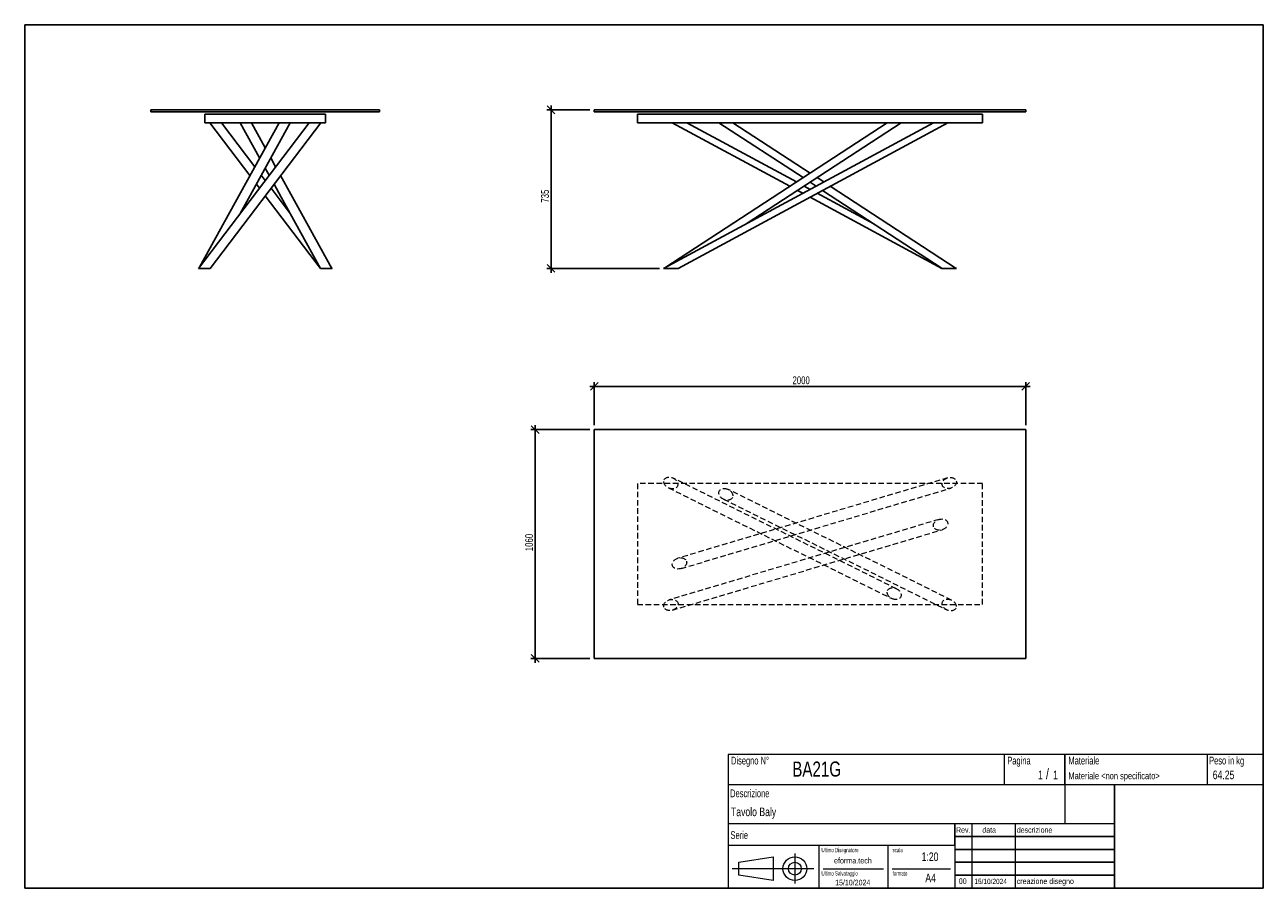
# Model space of a CAD drawing. Header units: millimetres. Extents: x 5 to 292, y 5 to 205.
import ezdxf

# ---------------------------------------------------------------- set-up
doc = ezdxf.new("R2010")
doc.units = ezdxf.units.MM
doc.linetypes.add('HIDDEN', pattern=[1.905, 1.27, -0.635])
doc.layers.add('FORMAT', color=7, linetype='Continuous')
doc.styles.add('SLDTEXTSTYLE0', font='TXT', dxfattribs={"width": 0.605})
doc.styles.add('SLDTEXTSTYLE1', font='TXT', dxfattribs={"width": 0.75})
doc.dimstyles.new('SLDDIMSTYLE0', dxfattribs={"dimtxt": 1.8, "dimasz": 1.8, "dimexe": 0, "dimexo": 0.0625, "dimgap": 0.45, "dimtad": 1, "dimlfac": 20, "dimrnd": 1e-09, "dimzin": 12, "dimdsep": 46, "dimtxsty": 'SLDTEXTSTYLE1', "dimblk1": 'OBLIQUE', "dimblk2": 'OBLIQUE', "dimsah": 1, "dimcen": 0.09, "dimadec": 0, "dimazin": 3, "dimtfac": 1, "dimtmove": 0, "dimatfit": 0, "dimldrblk": 'OBLIQUE', "dimfxl": 0, "dimfrac": 2, "dimtolj": 1, "dimtzin": 12, "dimarcsym": 0})

# ---------------------------------------------------------------- blocks, each defined once
blk = doc.blocks.new('_Oblique')
at = {"color": 0, "linetype": 'ByBlock', "lineweight": -2}
blk.add_line((-0.5, -0.5), (0.5, 0.5), dxfattribs=at)
blk = doc.blocks.new('_D')
at = {"layer": 'FORMAT', "color": 7}
for p, q in [((135.97, 185.31), (125.97, 185.31)), ((126.97, 185.31), (126.97, 186.31)), ((126.97, 148.56), (126.97, 185.31)), ((152.06, 148.56), (125.97, 148.56)), ((126.97, 148.56), (126.97, 147.56))]:
    blk.add_line(p, q, dxfattribs=at)
at = {"layer": 'FORMAT', "color": 7, "xscale": 1.8, "yscale": 1.8}
for p, rotation in [((126.97, 185.31), 270.0000000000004), ((126.97, 148.56), 90.0000000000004)]:
    blk.add_blockref('_Oblique', p, dxfattribs=dict(at, rotation=rotation))
at = {"layer": 'FORMAT', "color": 7, "insert": (124.65, 163.8), "char_height": 1.8, "attachment_point": 1, "rotation": 90, "style": 'SLDTEXTSTYLE1'}
blk.add_mtext('735', dxfattribs=at)
blk = doc.blocks.new('_D_1')
at = {"layer": 'FORMAT', "color": 7}
for p, q in [((136.97, 121.23), (135.97, 121.23)), ((136.97, 112.23), (136.97, 122.23)), ((236.97, 121.23), (136.97, 121.23)), ((236.97, 112.23), (236.97, 122.23)), ((236.97, 121.23), (237.97, 121.23))]:
    blk.add_line(p, q, dxfattribs=at)
at = {"layer": 'FORMAT', "color": 7, "xscale": 1.8, "yscale": 1.8}
blk.add_blockref('_Oblique', (136.97, 121.23, 17.25), dxfattribs=at)
at = {"layer": 'FORMAT', "color": 7, "xscale": 1.8, "yscale": 1.8, "rotation": 180.0000000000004}
blk.add_blockref('_Oblique', (236.97, 121.23, 17.25), dxfattribs=at)
at = {"layer": 'FORMAT', "color": 7, "insert": (182.91, 123.55), "char_height": 1.8, "attachment_point": 1, "style": 'SLDTEXTSTYLE1'}
blk.add_mtext('2000', dxfattribs=at)
blk = doc.blocks.new('_D_2')
at = {"layer": 'FORMAT', "color": 7}
for p, q in [((123.29, 111.23), (123.29, 112.23)), ((135.97, 111.23), (122.29, 111.23)), ((123.29, 111.23), (123.29, 58.23)), ((135.97, 58.23), (122.29, 58.23)), ((123.29, 58.23), (123.29, 57.23))]:
    blk.add_line(p, q, dxfattribs=at)
at = {"layer": 'FORMAT', "color": 7, "xscale": 1.8, "yscale": 1.8}
for p, rotation in [((123.29, 111.23, 17.25), 270.0000000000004), ((123.29, 58.23, 17.25), 90.0000000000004)]:
    blk.add_blockref('_Oblique', p, dxfattribs=dict(at, rotation=rotation))
at = {"layer": 'FORMAT', "color": 7, "insert": (120.97, 83.07), "char_height": 1.8, "attachment_point": 1, "rotation": 90, "style": 'SLDTEXTSTYLE1'}
blk.add_mtext('1060', dxfattribs=at)

msp = doc.modelspace()

# ---------------------------------------------------------------- linework, layer by layer
at = {"color": 7, "linetype": 'Continuous', "lineweight": 25}
for p, q in [((34.22206, 185.31232), (34.22206, 184.81232)), ((34.22206, 185.31232), (87.22206, 185.31232)), ((34.22206, 184.81232), (87.22206, 184.81232)), ((46.72206, 182.31232), (46.72206, 184.31232)), ((46.72206, 184.31232), (74.72206, 184.31232)), ((74.72206, 182.31232), (74.72206, 184.31232)), ((87.22206, 185.31232), (87.22206, 184.81232)), ((136.97316, 185.31232), (136.97316, 184.81232)), ((136.97316, 185.31232), (236.97316, 185.31232)), ((136.97316, 184.81232), (236.97316, 184.81232)), ((146.97316, 182.31232), (146.97316, 184.31232)), ((146.97316, 184.31232), (226.97316, 184.31232)), ((226.97316, 182.31232), (226.97316, 184.31232)), ((236.97316, 185.31232), (236.97316, 184.81232)), ((70.87156, 182.31232), (45.24656, 148.56232)), ((46.72206, 182.31232), (74.72206, 182.31232)), ((47.87156, 182.31232), (57.17065, 170.06475)), ((47.94756, 148.56232), (73.57256, 182.31232)), ((58.30751, 172.12483), (50.57256, 182.31232)), ((54.9295, 182.31232), (59.42949, 174.15796)), ((60.72206, 176.50019), (57.51462, 182.31232)), ((146.97316, 182.31232), (226.97316, 182.31232)), ((215.55714, 182.31232), (153.05714, 148.56232)), ((204.85366, 182.31232), (153.32759, 148.70837)), ((155.05714, 182.31232), (182.29812, 167.60219)), ((156.38917, 148.56232), (218.88917, 182.31232)), ((183.80738, 168.58649), (158.38917, 182.31232)), ((165.85366, 182.31232), (185.35366, 169.59493)), ((186.97316, 170.65113), (169.09265, 182.31232)), ((172.15898, 158.87731), (208.09265, 182.31232)), ((63.13661, 172.12483), (62.01462, 174.15796)), ((60.72206, 168.94469), (59.80455, 170.15312)), ((60.72206, 171.81573), (61.63957, 170.15312)), ((190.13893, 168.58649), (188.59265, 169.59493)), ((58.66769, 168.09304), (59.37156, 167.16598)), ((66.52205, 161.30567), (62.07256, 167.16598)), ((184.07, 166.64538), (185.30714, 165.97732)), ((186.97316, 166.87697), (185.57926, 167.62967)), ((186.97316, 168.53874), (188.36705, 167.62967)), ((189.87631, 166.64538), (217.60366, 148.56232)), ((220.84265, 148.56232), (191.64819, 167.60219)), ((60.72206, 165.38728), (73.49656, 148.56232)), ((186.97316, 165.07767), (217.55714, 148.56232)), ((201.78734, 158.87731), (188.63917, 165.97732)), ((45.24655, 148.56232), (45.84269, 148.56232)), ((45.84269, 148.56232), (47.94758, 148.56232)), ((73.49659, 148.56232), (73.55456, 148.56232)), ((75.33256, 148.56232), (73.55448, 148.56232)), ((75.33256, 148.56232), (76.13963, 148.56232)), ((76.19756, 148.56232), (75.98548, 148.84165)), ((76.13963, 148.56232), (76.19757, 148.56232)), ((153.05713, 148.56232), (153.09396, 148.56232)), ((153.09396, 148.56232), (156.38955, 148.56232)), ((217.55721, 148.56232), (217.60372, 148.56232)), ((220.74661, 148.56232), (217.60196, 148.56232)), ((220.88917, 148.56232), (220.61872, 148.70837)), ((220.74661, 148.56232), (220.84272, 148.56232)), ((220.84272, 148.56232), (220.89093, 148.56232)), ((136.97316, 111.23256), (136.97316, 58.23256)), ((236.97316, 111.23256), (136.97316, 111.23256)), ((236.97316, 58.23256), (236.97316, 111.23256)), ((136.97316, 58.23256), (236.97316, 58.23256))]:
    msp.add_line(p, q, dxfattribs=at)
at = {"color": 7, "linetype": 'HIDDEN', "lineweight": 18}
for p, q in [((226.97316, 98.73256), (146.97316, 98.73256)), ((146.97316, 98.73256), (146.97316, 70.73256)), ((154.16847, 97.73737), (205.91847, 72.11237)), ((207.02784, 74.35275), (155.27784, 99.97775)), ((218.86617, 100.0555), (156.36617, 81.4305)), ((157.08014, 79.03462), (219.58014, 97.65962)), ((226.97316, 70.73256), (226.97316, 98.73256)), ((166.91847, 95.11237), (218.66847, 69.48737)), ((219.77784, 71.72775), (168.02784, 97.35275)), ((216.86617, 90.4305), (154.36617, 71.8055)), ((155.08014, 69.40962), (217.58014, 88.03462)), ((146.97316, 70.73256), (226.97316, 70.73256))]:
    msp.add_line(p, q, dxfattribs=at)
at = {"color": 7, "linetype": 'Continuous', "lineweight": 25, "flags": 128}
for points in [[(63.9295, 182.31232), (54.98896, 166.11137), (45.45864, 148.84165)], [(54.92206, 161.30567), (56.83015, 164.76328), (66.51462, 182.31232)], [(76.13962, 148.56232), (66.63608, 165.78352), (64.27347, 170.06475)], [(62.77643, 168.09304), (64.43304, 165.09113), (73.5545, 148.56232)]]:
    msp.add_lwpolyline(points, dxfattribs=at)
at = {"color": 7, "linetype": 'HIDDEN', "lineweight": 18}
for centre, major_axis in [((154.72316, 98.85756), (-1.52346, 0.75437)), ((167.47316, 96.23256), (1.52346, -0.75437)), ((219.22316, 98.85756), (1.6292, 0.4855)), ((217.22316, 89.23256), (-1.6292, -0.4855)), ((156.72316, 80.23256), (1.6292, 0.4855)), ((206.47316, 73.23256), (-1.52346, 0.75437)), ((154.72316, 70.60756), (-1.6292, -0.4855)), ((219.22316, 70.60756), (1.52346, -0.75437))]:
    msp.add_ellipse(centre, major_axis=major_axis, ratio=0.735294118, dxfattribs=at)
at = {"layer": 'FORMAT', "color": 251, "true_color": 0x484848}
for p, q in [((5, 205), (292, 205)), ((5, 205), (5, 5)), ((292, 205), (292, 5)), ((5, 5), (292, 5))]:
    msp.add_line(p, q, dxfattribs=at)
at = {"layer": 'FORMAT', "color": 251, "lineweight": 18, "true_color": 0x484848}
for p, q in [((292, 36), (168, 36)), ((168, 36), (168, 5)), ((232, 36), (232, 29)), ((279, 36), (279, 29)), ((168, 29), (292, 29)), ((168, 20), (246, 20)), ((224.5, 20), (224.5, 5)), ((234.5, 20), (234.5, 5)), ((246, 20), (257.5, 20)), ((168, 15), (220.5, 15)), ((189, 15), (189, 5)), ((205, 15), (205, 5)), ((220.5, 15), (220.5, 5)), ((170.45232, 11.02842), (178.45232, 12.27842)), ((178.45232, 12.27842), (178.45232, 6.77842)), ((183.46023, 13.04077), (183.46023, 6.06051)), ((187.88291, 9.52842), (168.89345, 9.52842)), ((170.45232, 8.02842), (170.45232, 11.02842)), ((190, 9.5), (204, 9.5)), ((206, 9.5), (219.5, 9.5)), ((178.45232, 6.77842), (170.45232, 8.02842))]:
    msp.add_line(p, q, dxfattribs=at)
at = {"layer": 'FORMAT', "color": 7}
for p, q in [((246, 29), (246, 36)), ((257.5, 20), (257.5, 29)), ((220.5, 15), (220.5, 20)), ((257.5, 5), (257.5, 20)), ((220.5, 17), (257.5, 17)), ((220.5, 14), (257.5, 14)), ((220.5, 11), (257.5, 11)), ((220.5, 8), (257.5, 8)), ((220.5, 5), (257.5, 5))]:
    msp.add_line(p, q, dxfattribs=at)
at = {"layer": 'FORMAT', "color": 7, "lineweight": 18}
msp.add_line((246, 29), (246, 20), dxfattribs=at)
at = {"layer": 'FORMAT', "color": 251, "lineweight": 18, "true_color": 0x484848}
for radius in [2.75, 1.5]:
    msp.add_circle((183.46023, 9.52842), radius, dxfattribs=at)

# ---------------------------------------------------------------- texts
at = {"color": 18, "linetype": 'Continuous', "lineweight": 0, "true_color": 0x060606, "insert": (280.29073, 32.24796), "char_height": 2, "attachment_point": 1, "style": 'SLDTEXTSTYLE1'}
msp.add_mtext('64.25', dxfattribs=at)
at = {"layer": 'FORMAT', "color": 18, "true_color": 0x060606}
for s, insert, char_height, attachment_point, style in [('Disegno N°', (168.65209, 35.46055), 1.8, 1, 'SLDTEXTSTYLE0'), ('Pagina', (232.68578, 35.4642), 1.8, 1, 'SLDTEXTSTYLE0'), ('Materiale', (246.84637, 35.4642), 1.8, 1, 'SLDTEXTSTYLE0'), ('Peso in kg', (279.45834, 35.4642), 1.8, 1, 'SLDTEXTSTYLE0'), ('BA21G', (182.85785, 34.35127), 3.5, 1, 'SLDTEXTSTYLE1'), ('1', (239.82456, 32.24796), 2, 1, 'SLDTEXTSTYLE1'), ('/', (241.64155, 32.74597), 2.5, 1, 'SLDTEXTSTYLE1'), ('1', (243.32047, 32.24796), 2, 1, 'SLDTEXTSTYLE1'), ('Materiale <non specificato>', (246.84637, 31.8349), 1.5875, 1, 'SLDTEXTSTYLE1'), ('Descrizione', (168.45959, 27.87301), 1.8, 1, 'SLDTEXTSTYLE0'), ('Tavolo Baly', (168.65209, 23.69153), 2, 1, 'SLDTEXTSTYLE1'), ('Serie', (168.54671, 18.20074), 1.8, 1, 'SLDTEXTSTYLE0'), ('Rev.', (220.80434, 19.14061), 1.3, 1, 'SLDTEXTSTYLE1'), ('data', (226.90583, 19.14061), 1.3, 1, 'SLDTEXTSTYLE1'), ('descrizione', (234.88928, 19.14061), 1.3, 1, 'SLDTEXTSTYLE1'), ('Ultimo Disegnatore', (189.61829, 14.3444), 1, 1, 'SLDTEXTSTYLE0'), ('scala', (206.10636, 14.3444), 1, 1, 'SLDTEXTSTYLE0'), ('1:20', (212.8317, 13.28812), 2, 1, 'SLDTEXTSTYLE1'), ('Ultimo Salvataggio', (189.61829, 8.93841), 1, 1, 'SLDTEXTSTYLE0'), ('formato', (206.10636, 8.93841), 1, 1, 'SLDTEXTSTYLE0'), ('15/10/2024', (196.86819, 6.95548), 1.3, 2, 'SLDTEXTSTYLE1'), ('A4', (213.69281, 8.39825), 2, 1, 'SLDTEXTSTYLE1'), ('00', (221.45534, 7.2775), 1.3, 1, 'SLDTEXTSTYLE1'), ('15/10/2024', (225.06555, 7.1779), 1.2, 1, 'SLDTEXTSTYLE1'), ('creazione disegno', (234.88928, 7.2775), 1.3, 1, 'SLDTEXTSTYLE1')]:
    msp.add_mtext(s, dxfattribs=dict(at, insert=insert, char_height=char_height, attachment_point=attachment_point, style=style))
at = {"layer": 'FORMAT', "color": 18, "true_color": 0x020202, "insert": (196.90354, 12.06285), "char_height": 1.3229167, "attachment_point": 2, "style": 'SLDTEXTSTYLE1'}
msp.add_mtext('eforma.tech', dxfattribs=at)

# ---------------------------------------------------------------- dimensions: what is measured, and where the dimension line sits
at = {"layer": 'FORMAT', "color": 7}
for base, p1, p2, picture, middle in [((126.97316, 185.31232), (153.0553, 148.56232), (136.97316, 185.31232), '_D', (126.97316, 165.79073)), ((123.29087, 58.23256), (136.97316, 111.23256), (136.97316, 58.23256), '_D_2', (123.29087, 85.73485))]:
    dim = msp.add_linear_dim(base=base, p1=p1, p2=p2, angle=90, dimstyle='SLDDIMSTYLE0', dxfattribs=at)
    dim.commit()
    dim.dimension.update_dxf_attribs({"geometry": picture, "text_midpoint": middle, "dimtype": 160})
dim = msp.add_linear_dim(base=(136.97316, 121.23256), p1=(236.97316, 111.23256), p2=(136.97316, 111.23256), dimstyle='SLDDIMSTYLE0', dxfattribs=at)
dim.commit()
dim.dimension.update_dxf_attribs({"geometry": '_D_1', "text_midpoint": (185.57406, 121.23256), "dimtype": 160})

doc.saveas('drawing.dxf')
